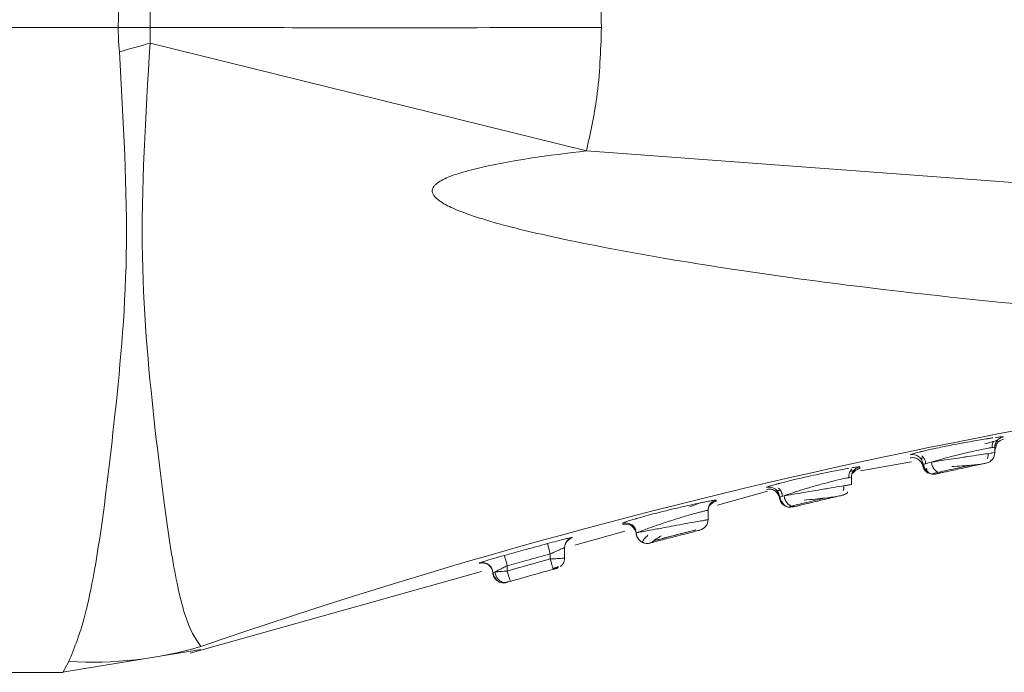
# Model space of a CAD drawing. Header units: millimetres. Extents: x -456 to 1924, y -71 to 431.
# Tile 9 of 45: x -211.3 to -197.57, y 153.48 to 162.59. Entities that reach past the tile are written whole.
import ezdxf

# ---------------------------------------------------------------- set-up
doc = ezdxf.new("R2010")
doc.units = ezdxf.units.MM

# ---------------------------------------------------------------- blocks, each defined once
blk = doc.blocks.new('Drawing View2')
at = {"color": 7, "linetype": 'Continuous', "lineweight": 18}
for p, q in [((-881.51, -9), (-866.136, -9)), ((-865.692, -9.219), (-859.605, -10.722)), ((-844.41, -11.845), (-859.605, -10.722)), ((-854.006, -14.738), (-853.966, -14.732)), ((-853.876, -14.798), (-853.91, -14.897)), ((-853.901, -14.809), (-853.896, -14.808)), ((-853.787, -14.712), (-853.787, -14.712)), ((-854.959, -14.925), (-854.913, -14.913)), ((-853.91, -14.86), (-853.91, -14.933)), ((-855.785, -15.188), (-855.072, -15.063)), ((-853.966, -15.05), (-853.964, -15.033)), ((-855.902, -15.229), (-855.876, -15.205)), ((-854.773, -15.224), (-854.698, -15.208)), ((-855.91, -15.278), (-855.91, -15.379)), ((-857.779, -15.666), (-857.079, -15.469)), ((-855.963, -15.493), (-855.963, -15.479)), ((-857.91, -15.742), (-857.91, -15.869)), ((-857.902, -15.694), (-857.878, -15.664)), ((-856.8, -15.691), (-856.79, -15.693)), ((-856.776, -15.69), (-856.735, -15.681)), ((-856.746, -15.68), (-856.719, -15.673)), ((-856.743, -15.679), (-856.736, -15.68)), ((-856.722, -15.683), (-856.717, -15.683)), ((-859.097, -15.917), (-859.097, -15.935)), ((-859.769, -16.225), (-859.071, -16.029)), ((-860.149, -16.203), (-860.11, -16.348)), ((-859.902, -16.214), (-859.879, -16.174)), ((-859.91, -16.261), (-859.91, -16.403)), ((-861.078, -16.465), (-861.101, -16.474)), ((-861.101, -16.474), (-861.101, -16.478)), ((-860.11, -16.348), (-860.11, -16.417)), ((-865.134, -17.733), (-861.069, -16.591)), ((-860.915, -16.58), (-860.91, -16.609)), ((-860.91, -16.609), (-860.908, -16.63)), ((-860.71, -16.512), (-860.71, -16.587)), ((-860.032, -16.551), (-860.026, -16.55)), ((-860.779, -16.748), (-860.764, -16.744)), ((-860.671, -16.724), (-860.669, -16.731)), ((-866.942, -18), (-864.985, -17.683)), ((-866.91, -18), (-866.825, -17.848)), ((-881.51, -18), (-866.91, -18))]:
    blk.add_line(p, q, dxfattribs=at)
at = {"color": 7, "linetype": 'Continuous', "lineweight": 18, "flags": 128}
for points in [[(-857.902, -15.694), (-857.908, -15.717), (-857.91, -15.742)], [(-856.79, -15.693), (-856.79, -15.693), (-856.758, -15.696), (-856.725, -15.692)], [(-860.75, -16.367), (-860.749, -16.371), (-860.747, -16.379), (-860.743, -16.393), (-860.738, -16.411), (-860.732, -16.433), (-860.725, -16.457), (-860.718, -16.484), (-860.71, -16.512)], [(-860.8, -16.746), (-860.786, -16.749), (-860.783, -16.749)], [(-860.783, -16.749), (-860.752, -16.751), (-860.719, -16.745)]]:
    blk.add_lwpolyline(points, dxfattribs=at)
at = {"color": 7, "linetype": 'Continuous', "lineweight": 18}
for centre, radius, start, end in [((-910.271, 149.805), 165.154, 285.50503, 285.65978), ((-838.951, -92.858), 79.595, 93.93236, 109.08957), ((-853.76, -14.86), 0.15, 139.6318, 179.9993), ((-855.06, -15.111), 0.15, 5.1451, 101.3663), ((-854.06, -14.933), 0.15, 282.0074, 360), ((-854.761, -15.084), 0.15, 185.1215, 282.4167), ((-855.76, -15.278), 0.15, 138.6097, 179.999), ((-857.06, -15.564), 0.15, 3.5045, 102.8521), ((-856.06, -15.379), 0.15, 283.1798, 310.635), ((-856.761, -15.546), 0.15, 183.4844, 239.025), ((-859.06, -16.063), 0.15, 2.1491, 104.2976), ((-858.06, -15.869), 0.15, 284.3579, 360), ((-859.76, -16.261), 0.15, 104.9021, 179.9979), ((-861.06, -16.618), 0.15, 14.7595, 105.8046), ((-833.225, -112.891), 100.15, 105.5719, 105.92855), ((-833.225, -112.891), 100, 105.5719, 105.92855), ((-866.503, -12.426), 5.432, 266.6009, 286.2568)]:
    blk.add_arc(centre, radius, start, end, dxfattribs=at)
for points, knots in [([(-859.605, -7.278), (-859.538, -7.595), (-859.418, -8.163), (-859.403, -8.743), (-859.396, -9)], [0, 0, 0, 0, 0.556738, 1, 1, 1, 1]), ([(-866.136, -9), (-866.136, -8.937), (-866.134, -8.824), (-866.125, -8.711), (-866.121, -8.661)], [0, 0, 0, 0, 0.558771, 1, 1, 1, 1]), ([(-865.692, -9), (-865.692, -8.959), (-865.692, -8.886), (-865.692, -8.813), (-865.692, -8.781)], [0, 0, 0, 0, 0.5627197, 1, 1, 1, 1]), ([(-866.121, -9.339), (-866.126, -9.276), (-866.135, -9.163), (-866.136, -9.05), (-866.136, -9)], [0, 0, 0, 0, 0.561067, 1, 1, 1, 1]), ([(-866.136, -9), (-866.053, -9), (-865.905, -9), (-865.757, -9), (-865.692, -9)], [0, 0, 0, 0, 0.559994, 1, 1, 1, 1]), ([(-865.692, -9.219), (-865.692, -9.178), (-865.692, -9.105), (-865.692, -9.032), (-865.692, -9)], [0, 0, 0, 0, 0.5563326, 1, 1, 1, 1]), ([(-865.692, -9), (-864.517, -9.001), (-862.421, -9.004), (-860.32, -9.001), (-859.396, -9)], [0, 0, 0, 0, 0.560021, 1, 1, 1, 1]), ([(-859.396, -9), (-859.407, -9.327), (-859.427, -9.907), (-859.551, -10.474), (-859.605, -10.722)], [0, 0, 0, 0, 0.562892, 1, 1, 1, 1]), ([(-866.825, -17.848), (-866.745, -17.653), (-866.603, -17.308), (-866.387, -16.168), (-866.191, -14.551), (-865.955, -12.171), (-866.065, -10.303), (-866.121, -9.339)], [0, 0, 0, 0, 0.190009, 0.334651, 0.538338, 0.761528, 1, 1, 1, 1]), ([(-864.983, -17.64), (-865.06, -17.531), (-865.197, -17.337), (-865.419, -16.286), (-865.623, -14.666), (-865.873, -12.19), (-865.754, -10.233), (-865.692, -9.219)], [0, 0, 0, 0, 0.190168, 0.336226, 0.540876, 0.762003, 1, 1, 1, 1]), ([(-859.605, -10.722), (-860.131, -10.785), (-860.768, -10.863), (-861.448, -11.051), (-861.629, -11.128), (-861.706, -11.186), (-861.733, -11.215), (-861.749, -11.243), (-861.758, -11.274), (-861.754, -11.31), (-861.733, -11.349), (-861.695, -11.39), (-861.601, -11.461), (-861.403, -11.555), (-860.917, -11.725), (-859.947, -11.961), (-858.232, -12.284), (-855.872, -12.623), (-852.572, -12.975), (-848.719, -13.232), (-845.817, -13.281), (-844.41, -13.304)], [0, 0, 0, 0, 0.079633, 0.096416, 0.106506, 0.108989, 0.110947, 0.112535, 0.113904, 0.115836, 0.117972, 0.120667, 0.124353, 0.135955, 0.15357, 0.20236, 0.286651, 0.417176, 0.562519, 0.787792, 1, 1, 1, 1]), ([(-853.935, -14.727), (-853.952, -14.73), (-854.021, -14.74), (-854.159, -14.763), (-854.329, -14.793), (-854.501, -14.825), (-854.677, -14.861), (-854.818, -14.891), (-854.89, -14.908), (-854.92, -14.915), (-854.928, -14.917), (-854.93, -14.917), (-854.94, -14.92), (-854.947, -14.922), (-854.953, -14.923)], [0, 0, 0, 0, 0.069359, 0.275402, 0.393198, 0.5205, 0.710855, 0.848164, 0.932221, 0.954215, 0.960193, 0.961927, 0.962824, 1, 1, 1, 1]), ([(-854.049, -14.812), (-854.024, -14.805), (-853.974, -14.791), (-853.92, -14.776), (-853.882, -14.765), (-853.876, -14.763), (-853.873, -14.761)], [0, 0, 0, 0, 0.245837, 0.494457, 0.745802, 1, 1, 1, 1]), ([(-853.948, -14.863), (-853.947, -14.851), (-853.947, -14.827), (-853.938, -14.798), (-853.929, -14.783), (-853.926, -14.778)], [0, 0, 0, 0, 0.400926, 0.782959, 1, 1, 1, 1]), ([(-853.948, -14.863), (-853.947, -14.851), (-853.947, -14.827), (-853.938, -14.798), (-853.929, -14.783), (-853.926, -14.778)], [0, 0, 0, 0, 0.400848, 0.782809, 1, 1, 1, 1]), ([(-853.926, -14.778), (-853.925, -14.777), (-853.905, -14.772), (-853.885, -14.766), (-853.878, -14.763), (-853.875, -14.762)], [0, 0, 0, 0, 0.025992, 0.534675, 1, 1, 1, 1]), ([(-853.787, -14.712), (-853.804, -14.717), (-853.837, -14.727), (-853.878, -14.762), (-853.905, -14.808), (-853.908, -14.843), (-853.91, -14.86)], [0, 0, 0, 0, 0.242329, 0.4999999, 0.7576709, 1, 1, 1, 1]), ([(-853.787, -14.712), (-853.79, -14.712), (-853.795, -14.71), (-853.834, -14.714), (-853.879, -14.72), (-853.902, -14.723)], [0, 0, 0, 0, 0.328596, 0.661875, 1, 1, 1, 1]), ([(-853.876, -14.799), (-853.863, -14.786), (-853.838, -14.761), (-853.804, -14.752), (-853.787, -14.747)], [0, 0, 0, 0, 0.515653, 1, 1, 1, 1]), ([(-854.953, -14.923), (-854.992, -14.933), (-855.072, -14.953), (-855.084, -14.96), (-855.09, -14.964)], [0, 0, 0, 0, 0.482738, 1, 1, 1, 1]), ([(-853.952, -14.863), (-853.966, -14.865), (-854, -14.87), (-854.101, -14.89), (-854.228, -14.917), (-854.382, -14.954), (-854.544, -14.994), (-854.693, -15.035), (-854.763, -15.057), (-854.793, -15.066)], [0, 0, 0, 0, 0.104794, 0.247002, 0.402146, 0.526509, 0.706633, 0.875352, 1, 1, 1, 1]), ([(-854.793, -15.066), (-854.766, -15.062), (-854.71, -15.053), (-854.593, -15.035), (-854.467, -15.016), (-854.362, -15), (-854.251, -14.983), (-854.129, -14.965), (-854.007, -14.947), (-853.926, -14.935), (-853.915, -14.933), (-853.91, -14.933)], [0, 0, 0, 0, 0.094141, 0.200375, 0.323982, 0.409646, 0.458094, 0.604791, 0.729109, 0.867138, 1, 1, 1, 1]), ([(-854.014, -15.022), (-854.011, -15.013), (-854.004, -14.995), (-854.001, -14.969), (-854.002, -14.953), (-854.002, -14.947)], [0, 0, 0, 0, 0.368776, 0.772891, 1, 1, 1, 1]), ([(-853.91, -14.86), (-853.912, -14.858), (-853.914, -14.857), (-853.945, -14.862), (-853.952, -14.863)], [0, 0, 0, 0, 0.7750827, 1, 1, 1, 1]), ([(-853.91, -14.892), (-853.91, -14.893), (-853.91, -14.904), (-853.91, -14.881), (-853.91, -14.86)], [0, 0, 0, 0, 0.0821469, 1, 1, 1, 1]), ([(-855.092, -15.006), (-855.08, -15.005), (-855.058, -15.001), (-855.016, -15.007), (-854.968, -15.029), (-854.934, -15.067), (-854.916, -15.106), (-854.912, -15.129), (-854.911, -15.14)], [0, 0, 0, 0, 0.136954, 0.267626, 0.5, 0.732374, 0.863046, 1, 1, 1, 1]), ([(-854.948, -15.011), (-854.944, -15.011), (-854.938, -15.012), (-854.919, -15.01), (-854.902, -15.008), (-854.901, -15.008)], [0, 0, 0, 0, 0.469335, 0.984693, 1, 1, 1, 1]), ([(-854.927, -14.977), (-854.92, -14.984), (-854.906, -14.998), (-854.889, -15.026), (-854.876, -15.058), (-854.874, -15.082), (-854.873, -15.095)], [0, 0, 0, 0, 0.221191, 0.464098, 0.72557, 1, 1, 1, 1]), ([(-854.911, -15.098), (-854.906, -15.096), (-854.896, -15.091), (-854.829, -15.075), (-854.793, -15.066)], [0, 0, 0, 0, 0.457521, 1, 1, 1, 1]), ([(-854.911, -15.098), (-854.909, -15.107), (-854.906, -15.127), (-854.894, -15.156), (-854.875, -15.183), (-854.851, -15.206), (-854.822, -15.223), (-854.802, -15.228), (-854.792, -15.231)], [0, 0, 0, 0, 0.1533192, 0.3174353, 0.4896303, 0.6661687, 0.8427073, 1, 1, 1, 1]), ([(-854.903, -15.089), (-854.902, -15.101), (-854.899, -15.124), (-854.886, -15.156), (-854.867, -15.182), (-854.852, -15.196), (-854.845, -15.202)], [0, 0, 0, 0, 0.274021, 0.535227, 0.778241, 1, 1, 1, 1]), ([(-854.793, -15.066), (-854.791, -15.078), (-854.788, -15.101), (-854.776, -15.132), (-854.76, -15.159), (-854.742, -15.18), (-854.722, -15.197), (-854.699, -15.209), (-854.672, -15.216), (-854.655, -15.214), (-854.646, -15.213)], [0, 0, 0, 0, 0.136997, 0.267542, 0.389037, 0.500005, 0.61097, 0.732462, 0.863004, 1, 1, 1, 1]), ([(-854.646, -15.213), (-854.628, -15.209), (-854.588, -15.2), (-854.506, -15.182), (-854.405, -15.16), (-854.292, -15.136), (-854.185, -15.113), (-854.099, -15.094), (-854.04, -15.082), (-854.033, -15.08), (-854.029, -15.079)], [0, 0, 0, 0, 0.092597, 0.200743, 0.324828, 0.459097, 0.595238, 0.730406, 0.865756, 1, 1, 1, 1]), ([(-854.511, -15.129), (-854.463, -15.125), (-854.369, -15.119), (-854.241, -15.109), (-854.142, -15.101), (-854.11, -15.096), (-854.094, -15.093)], [0, 0, 0, 0, 0.271072, 0.530108, 0.774066, 1, 1, 1, 1]), ([(-855.949, -15.153), (-855.963, -15.155), (-856.027, -15.166), (-856.161, -15.192), (-856.331, -15.226), (-856.5, -15.263), (-856.672, -15.302), (-856.811, -15.336), (-856.885, -15.355), (-856.919, -15.364), (-856.942, -15.37), (-856.953, -15.373), (-856.961, -15.375)], [0, 0, 0, 0, 0.054928, 0.260672, 0.379643, 0.509001, 0.692061, 0.827169, 0.914181, 0.939602, 0.952932, 1, 1, 1, 1]), ([(-855.948, -15.283), (-855.948, -15.271), (-855.947, -15.247), (-855.937, -15.213), (-855.922, -15.186), (-855.908, -15.172), (-855.902, -15.165)], [0, 0, 0, 0, 0.274666, 0.536296, 0.779137, 1, 1, 1, 1]), ([(-855.948, -15.283), (-855.948, -15.271), (-855.947, -15.247), (-855.939, -15.217), (-855.929, -15.202), (-855.926, -15.196)], [0, 0, 0, 0, 0.398564, 0.778216, 1, 1, 1, 1]), ([(-855.926, -15.196), (-855.925, -15.196), (-855.905, -15.189), (-855.883, -15.183), (-855.876, -15.18), (-855.873, -15.178)], [0, 0, 0, 0, 0.029257, 0.536208, 1, 1, 1, 1]), ([(-855.926, -15.196), (-855.925, -15.196), (-855.905, -15.189), (-855.883, -15.183), (-855.876, -15.18), (-855.873, -15.178)], [0, 0, 0, 0, 0.02947, 0.536104, 1, 1, 1, 1]), ([(-855.791, -15.131), (-855.794, -15.131), (-855.799, -15.129), (-855.837, -15.134), (-855.882, -15.141), (-855.905, -15.145)], [0, 0, 0, 0, 0.3274556, 0.6607343, 1, 1, 1, 1]), ([(-855.791, -15.131), (-855.807, -15.136), (-855.84, -15.146), (-855.878, -15.182), (-855.899, -15.212), (-855.902, -15.229), (-855.902, -15.229)], [0, 0, 0, 0, 0.320102, 0.659689, 0.999277, 1, 1, 1, 1]), ([(-855.877, -15.207), (-855.864, -15.194), (-855.84, -15.169), (-855.807, -15.159), (-855.791, -15.154)], [0, 0, 0, 0, 0.515082, 1, 1, 1, 1]), ([(-855.792, -15.152), (-855.792, -15.153), (-855.792, -15.161), (-855.791, -15.145), (-855.791, -15.131)], [0, 0, 0, 0, 0.068761, 1, 1, 1, 1]), ([(-854.914, -15.118), (-854.911, -15.127), (-854.906, -15.147), (-854.89, -15.175), (-854.868, -15.2), (-854.849, -15.212), (-854.839, -15.218)], [0, 0, 0, 0, 0.229725, 0.475987, 0.734654, 1, 1, 1, 1]), ([(-854.861, -15.151), (-854.858, -15.17), (-854.853, -15.197), (-854.828, -15.219), (-854.808, -15.226), (-854.798, -15.23)], [0, 0, 0, 0, 0.512426, 0.756321, 1, 1, 1, 1]), ([(-854.79, -15.231), (-854.79, -15.232), (-854.779, -15.235), (-854.758, -15.235), (-854.739, -15.232), (-854.729, -15.231)], [0, 0, 0, 0, 0.008555, 0.521138, 1, 1, 1, 1]), ([(-854.735, -15.232), (-854.735, -15.232), (-854.737, -15.233), (-854.733, -15.232), (-854.729, -15.231)], [0, 0, 0, 0, 0.123301, 1, 1, 1, 1]), ([(-854.717, -15.228), (-854.714, -15.227), (-854.706, -15.226), (-854.67, -15.218), (-854.646, -15.213)], [0, 0, 0, 0, 0.341787, 1, 1, 1, 1]), ([(-854.703, -15.209), (-854.673, -15.202), (-854.613, -15.189), (-854.494, -15.163), (-854.366, -15.135), (-854.283, -15.118), (-854.242, -15.109)], [0, 0, 0, 0, 0.2502984, 0.5002825, 0.7501189, 1, 1, 1, 1]), ([(-856.961, -15.375), (-856.998, -15.386), (-857.076, -15.407), (-857.087, -15.414), (-857.093, -15.418)], [0, 0, 0, 0, 0.469978, 1, 1, 1, 1]), ([(-855.952, -15.283), (-855.971, -15.286), (-856.012, -15.294), (-856.132, -15.323), (-856.287, -15.362), (-856.459, -15.41), (-856.622, -15.459), (-856.76, -15.504), (-856.82, -15.525), (-856.848, -15.535)], [0, 0, 0, 0, 0.116973, 0.256695, 0.413478, 0.565732, 0.716151, 0.867733, 1, 1, 1, 1]), ([(-856.848, -15.535), (-856.828, -15.532), (-856.785, -15.525), (-856.684, -15.508), (-856.543, -15.484), (-856.369, -15.455), (-856.189, -15.425), (-856.037, -15.4), (-855.931, -15.383), (-855.917, -15.38), (-855.91, -15.379)], [0, 0, 0, 0, 0.0825, 0.181793, 0.299657, 0.434093, 0.575769, 0.717, 0.858821, 1, 1, 1, 1]), ([(-855.91, -15.379), (-855.912, -15.38), (-855.916, -15.38), (-855.954, -15.387), (-855.989, -15.392), (-856.017, -15.397), (-856.018, -15.397)], [0, 0, 0, 0, 0.31475, 0.641197, 0.97969, 1, 1, 1, 1]), ([(-855.91, -15.278), (-855.912, -15.277), (-855.914, -15.275), (-855.946, -15.282), (-855.952, -15.283)], [0, 0, 0, 0, 0.834748, 1, 1, 1, 1]), ([(-855.91, -15.299), (-855.91, -15.3), (-855.91, -15.307), (-855.91, -15.292), (-855.91, -15.278)], [0, 0, 0, 0, 0.073676, 1, 1, 1, 1]), ([(-857.096, -15.446), (-857.084, -15.444), (-857.06, -15.44), (-857.026, -15.444), (-856.996, -15.455), (-856.97, -15.47), (-856.948, -15.491), (-856.929, -15.517), (-856.915, -15.548), (-856.912, -15.572), (-856.91, -15.584)], [0, 0, 0, 0, 0.136997, 0.267594, 0.389104, 0.5, 0.610896, 0.732407, 0.863003, 1, 1, 1, 1]), ([(-856.951, -15.461), (-856.947, -15.461), (-856.94, -15.463), (-856.921, -15.461), (-856.903, -15.458), (-856.903, -15.458)], [0, 0, 0, 0, 0.469318, 0.984542, 1, 1, 1, 1]), ([(-856.929, -15.428), (-856.922, -15.435), (-856.907, -15.449), (-856.889, -15.477), (-856.876, -15.51), (-856.873, -15.534), (-856.872, -15.547)], [0, 0, 0, 0, 0.220725, 0.463543, 0.725232, 1, 1, 1, 1]), ([(-856.024, -15.468), (-856.021, -15.459), (-856.016, -15.44), (-856.013, -15.416), (-856.015, -15.401), (-856.016, -15.397)], [0, 0, 0, 0, 0.400908, 0.841474, 1, 1, 1, 1]), ([(-857.795, -15.596), (-857.797, -15.595), (-857.802, -15.594), (-857.841, -15.6), (-857.902, -15.611), (-858.01, -15.633), (-858.156, -15.664), (-858.324, -15.703), (-858.49, -15.742), (-858.66, -15.785), (-858.799, -15.823), (-858.874, -15.844), (-858.909, -15.854), (-858.951, -15.866), (-859.005, -15.883), (-859.078, -15.906), (-859.089, -15.913), (-859.097, -15.917)], [0, 0, 0, 0, 0.060747, 0.122593, 0.185575, 0.249635, 0.368452, 0.436493, 0.510081, 0.614537, 0.69179, 0.741759, 0.75649, 0.764365, 0.829929, 0.891129, 1, 1, 1, 1]), ([(-857.961, -15.624), (-857.965, -15.624), (-858.028, -15.635), (-858.098, -15.663), (-858.164, -15.689)], [0, 0, 0, 0, 0.053911, 1, 1, 1, 1]), ([(-857.795, -15.596), (-857.81, -15.601), (-857.842, -15.612), (-857.88, -15.647), (-857.905, -15.692), (-857.908, -15.725), (-857.91, -15.742)], [0, 0, 0, 0, 0.24289, 0.5, 0.75711, 1, 1, 1, 1]), ([(-857.878, -15.664), (-857.866, -15.652), (-857.842, -15.627), (-857.81, -15.616), (-857.794, -15.611)], [0, 0, 0, 0, 0.5145434, 1, 1, 1, 1]), ([(-857.795, -15.61), (-857.795, -15.611), (-857.795, -15.616), (-857.795, -15.605), (-857.795, -15.596)], [0, 0, 0, 0, 0.081536, 1, 1, 1, 1]), ([(-856.913, -15.554), (-856.912, -15.565), (-856.91, -15.585), (-856.898, -15.616), (-856.879, -15.645), (-856.861, -15.66), (-856.852, -15.667)], [0, 0, 0, 0, 0.228533, 0.47452, 0.733693, 1, 1, 1, 1]), ([(-856.91, -15.555), (-856.907, -15.554), (-856.902, -15.551), (-856.866, -15.541), (-856.848, -15.535)], [0, 0, 0, 0, 0.500909, 1, 1, 1, 1]), ([(-856.91, -15.555), (-856.909, -15.565), (-856.907, -15.586), (-856.895, -15.616), (-856.876, -15.644), (-856.857, -15.663), (-856.843, -15.671), (-856.84, -15.672)], [0, 0, 0, 0, 0.210356, 0.43643, 0.674349, 0.918664, 1, 1, 1, 1]), ([(-856.906, -15.548), (-856.906, -15.558), (-856.904, -15.58), (-856.892, -15.611), (-856.874, -15.641), (-856.857, -15.656), (-856.848, -15.664)], [0, 0, 0, 0, 0.227777, 0.473587, 0.733082, 1, 1, 1, 1]), ([(-856.906, -15.553), (-856.905, -15.562), (-856.905, -15.573), (-856.901, -15.584), (-856.9, -15.587)], [0, 0, 0, 0, 0.745975, 1, 1, 1, 1]), ([(-856.88, -15.607), (-856.876, -15.618), (-856.87, -15.639), (-856.849, -15.665), (-856.822, -15.685), (-856.799, -15.691), (-856.788, -15.694)], [0, 0, 0, 0, 0.2548209, 0.5101069, 0.760244, 1, 1, 1, 1]), ([(-856.848, -15.535), (-856.846, -15.548), (-856.843, -15.571), (-856.83, -15.604), (-856.813, -15.63), (-856.793, -15.652), (-856.77, -15.668), (-856.753, -15.677), (-856.743, -15.679), (-856.743, -15.679)], [0, 0, 0, 0, 0.187481, 0.366005, 0.53183, 0.682864, 0.833902, 0.999731, 1, 1, 1, 1]), ([(-856.743, -15.679), (-856.717, -15.673), (-856.664, -15.66), (-856.544, -15.631), (-856.41, -15.599), (-856.32, -15.578), (-856.275, -15.567)], [0, 0, 0, 0, 0.25054, 0.500588, 0.75032, 1, 1, 1, 1]), ([(-856.681, -15.681), (-856.667, -15.678), (-856.637, -15.671), (-856.566, -15.654), (-856.468, -15.63), (-856.347, -15.601), (-856.221, -15.571), (-856.115, -15.546), (-856.04, -15.529), (-856.031, -15.527), (-856.026, -15.525)], [0, 0, 0, 0, 0.082105, 0.181397, 0.299616, 0.434732, 0.577065, 0.718462, 0.859791, 1, 1, 1, 1]), ([(-856.568, -15.597), (-856.517, -15.592), (-856.418, -15.583), (-856.275, -15.567), (-856.16, -15.554), (-856.12, -15.547), (-856.101, -15.543)], [0, 0, 0, 0, 0.271532, 0.530754, 0.77462, 1, 1, 1, 1]), ([(-857.91, -15.742), (-857.912, -15.741), (-857.915, -15.74), (-857.945, -15.746), (-857.992, -15.757), (-858.056, -15.773), (-858.109, -15.788), (-858.135, -15.795)], [0, 0, 0, 0, 0.194381, 0.392042, 0.59361, 0.799673, 1, 1, 1, 1]), ([(-857.91, -15.756), (-857.91, -15.756), (-857.91, -15.762), (-857.91, -15.751), (-857.91, -15.742)], [0, 0, 0, 0, 0.082199, 1, 1, 1, 1]), ([(-856.736, -15.68), (-856.728, -15.682), (-856.71, -15.686), (-856.692, -15.683), (-856.681, -15.681)], [0, 0, 0, 0, 0.417247, 1, 1, 1, 1]), ([(-856.719, -15.69), (-856.717, -15.69), (-856.713, -15.689), (-856.694, -15.684), (-856.681, -15.681)], [0, 0, 0, 0, 0.353373, 1, 1, 1, 1]), ([(-859.099, -15.936), (-859.089, -15.934), (-859.068, -15.93), (-859.035, -15.932), (-859.001, -15.942), (-858.97, -15.96), (-858.944, -15.985), (-858.925, -16.014), (-858.913, -16.045), (-858.911, -16.067), (-858.91, -16.077)], [0, 0, 0, 0, 0.113819, 0.236706, 0.36648, 0.499995, 0.633511, 0.763288, 0.886178, 1, 1, 1, 1]), ([(-858.135, -15.795), (-858.166, -15.804), (-858.255, -15.829), (-858.43, -15.883), (-858.559, -15.926), (-858.623, -15.948)], [0, 0, 0, 0, 0.202469, 0.602877, 1, 1, 1, 1]), ([(-858.419, -15.961), (-858.368, -15.952), (-858.28, -15.936), (-858.155, -15.913), (-858.051, -15.895), (-857.969, -15.88), (-857.919, -15.871), (-857.913, -15.87), (-857.91, -15.869)], [0, 0, 0, 0, 0.193742, 0.332723, 0.513138, 0.684331, 0.84653, 1, 1, 1, 1]), ([(-857.91, -15.869), (-857.911, -15.87), (-857.915, -15.87), (-857.939, -15.875), (-857.951, -15.877)], [0, 0, 0, 0, 0.488051, 1, 1, 1, 1]), ([(-858.91, -16.057), (-858.908, -16.056), (-858.905, -16.055), (-858.874, -16.043), (-858.868, -16.04)], [0, 0, 0, 0, 0.795911, 1, 1, 1, 1]), ([(-858.869, -16.044), (-858.878, -16.045), (-858.905, -16.049), (-858.908, -16.054), (-858.91, -16.057)], [0, 0, 0, 0, 0.323403, 1, 1, 1, 1]), ([(-858.91, -16.057), (-858.909, -16.069), (-858.906, -16.093), (-858.892, -16.125), (-858.873, -16.152), (-858.85, -16.172), (-858.824, -16.188), (-858.802, -16.197), (-858.788, -16.198), (-858.785, -16.198)], [0, 0, 0, 0, 0.180011, 0.350823, 0.508937, 0.65257, 0.798308, 0.958432, 1, 1, 1, 1]), ([(-858.91, -16.057), (-858.909, -16.067), (-858.907, -16.088), (-858.895, -16.119), (-858.876, -16.149), (-858.85, -16.173), (-858.823, -16.189), (-858.804, -16.194), (-858.797, -16.196)], [0, 0, 0, 0, 0.158863, 0.33024, 0.511105, 0.697114, 0.883117, 1, 1, 1, 1]), ([(-858.623, -15.948), (-858.677, -15.967), (-858.784, -16.004), (-858.856, -16.036), (-858.879, -16.045), (-858.881, -16.046)], [0, 0, 0, 0, 0.491742, 0.96, 1, 1, 1, 1]), ([(-858.881, -16.046), (-858.877, -16.045), (-858.854, -16.041), (-858.816, -16.034), (-858.784, -16.028)], [0, 0, 0, 0, 0.17403, 1, 1, 1, 1]), ([(-858.784, -16.028), (-858.74, -16.02), (-858.672, -16.008), (-858.543, -15.984), (-858.464, -15.97), (-858.419, -15.961)], [0, 0, 0, 0, 0.425752, 0.66603, 1, 1, 1, 1]), ([(-858.722, -16.196), (-858.721, -16.196), (-858.718, -16.195), (-858.693, -16.189), (-858.644, -16.176), (-858.565, -16.155), (-858.46, -16.128), (-858.33, -16.094), (-858.213, -16.064), (-858.126, -16.041), (-858.068, -16.026), (-858.03, -16.017), (-858.025, -16.015), (-858.023, -16.015)], [0, 0, 0, 0, 0.058055, 0.128833, 0.221266, 0.309063, 0.41483, 0.536314, 0.663474, 0.747859, 0.832233, 0.916537, 1, 1, 1, 1]), ([(-858.674, -16.165), (-858.631, -16.154), (-858.545, -16.132), (-858.381, -16.089), (-858.216, -16.046), (-858.129, -16.024), (-858.085, -16.012)], [0, 0, 0, 0, 0.250317, 0.50013, 0.749884, 1, 1, 1, 1]), ([(-858.673, -16.165), (-858.629, -16.154), (-858.542, -16.131), (-858.377, -16.088), (-858.212, -16.045), (-858.125, -16.023), (-858.081, -16.012)], [0, 0, 0, 0, 0.250111, 0.499857, 0.74968, 1, 1, 1, 1]), ([(-860.149, -16.203), (-860.262, -16.233), (-860.462, -16.288), (-860.662, -16.343), (-860.75, -16.367)], [0, 0, 0, 0, 0.561946, 1, 1, 1, 1]), ([(-859.799, -16.116), (-859.8, -16.116), (-859.804, -16.116), (-859.837, -16.123), (-859.904, -16.139), (-860.013, -16.167), (-860.105, -16.191), (-860.149, -16.203)], [0, 0, 0, 0, 0.146576, 0.301423, 0.488003, 0.755766, 1, 1, 1, 1]), ([(-859.879, -16.174), (-859.867, -16.161), (-859.845, -16.136), (-859.813, -16.125), (-859.798, -16.12)], [0, 0, 0, 0, 0.5139759, 1, 1, 1, 1]), ([(-859.799, -16.119), (-859.799, -16.12), (-859.799, -16.121), (-859.799, -16.118), (-859.799, -16.116)], [0, 0, 0, 0, 0.136622, 1, 1, 1, 1]), ([(-858.748, -16.086), (-858.764, -16.101), (-858.796, -16.131), (-858.82, -16.163), (-858.823, -16.186), (-858.804, -16.194), (-858.794, -16.197)], [0, 0, 0, 0, 0.262674, 0.517113, 0.763154, 1, 1, 1, 1]), ([(-858.785, -16.198), (-858.776, -16.2), (-858.755, -16.203), (-858.734, -16.199), (-858.722, -16.196)], [0, 0, 0, 0, 0.419625, 1, 1, 1, 1]), ([(-858.693, -16.187), (-858.694, -16.186), (-858.695, -16.185), (-858.673, -16.166), (-858.631, -16.136), (-858.587, -16.109), (-858.565, -16.096)], [0, 0, 0, 0, 0.146426, 0.418431, 0.704233, 1, 1, 1, 1]), ([(-859.91, -16.261), (-859.912, -16.261), (-859.917, -16.262), (-859.954, -16.277), (-860.004, -16.299), (-860.059, -16.324), (-860.092, -16.339), (-860.11, -16.348)], [0, 0, 0, 0, 0.201947, 0.413133, 0.666685, 0.823407, 1, 1, 1, 1]), ([(-859.91, -16.264), (-859.91, -16.265), (-859.91, -16.266), (-859.91, -16.263), (-859.91, -16.261)], [0, 0, 0, 0, 0.137826, 1, 1, 1, 1]), ([(-861.102, -16.479), (-861.092, -16.477), (-861.071, -16.472), (-861.038, -16.473), (-861.004, -16.482), (-860.972, -16.5), (-860.945, -16.524), (-860.926, -16.553), (-860.914, -16.584), (-860.911, -16.606), (-860.91, -16.616)], [0, 0, 0, 0, 0.113729, 0.236596, 0.366411, 0.5, 0.633589, 0.763404, 0.886271, 1, 1, 1, 1]), ([(-860.75, -16.367), (-860.802, -16.382), (-860.903, -16.41), (-861.02, -16.446), (-861.061, -16.459), (-861.078, -16.465)], [0, 0, 0, 0, 0.372647, 0.73306, 1, 1, 1, 1]), ([(-860.11, -16.348), (-860.222, -16.378), (-860.423, -16.432), (-860.622, -16.487), (-860.71, -16.512)], [0, 0, 0, 0, 0.561944, 1, 1, 1, 1]), ([(-859.91, -16.403), (-859.912, -16.42), (-859.915, -16.452), (-859.938, -16.496), (-859.962, -16.516), (-859.974, -16.525)], [0, 0, 0, 0, 0.34058, 0.68116, 1, 1, 1, 1]), ([(-860.911, -16.608), (-860.91, -16.618), (-860.907, -16.64), (-860.895, -16.671), (-860.875, -16.701), (-860.857, -16.716), (-860.848, -16.724)], [0, 0, 0, 0, 0.2273775, 0.4731048, 0.7327761, 1, 1, 1, 1]), ([(-860.91, -16.609), (-860.909, -16.609), (-860.905, -16.607), (-860.887, -16.601), (-860.879, -16.599)], [0, 0, 0, 0, 0.542921, 1, 1, 1, 1]), ([(-860.91, -16.609), (-860.909, -16.62), (-860.907, -16.641), (-860.894, -16.672), (-860.874, -16.7), (-860.857, -16.718), (-860.846, -16.724), (-860.845, -16.724)], [0, 0, 0, 0, 0.224166, 0.466012, 0.721268, 0.9838, 1, 1, 1, 1]), ([(-860.908, -16.606), (-860.907, -16.616), (-860.905, -16.637), (-860.893, -16.669), (-860.874, -16.699), (-860.856, -16.714), (-860.846, -16.722)], [0, 0, 0, 0, 0.227072, 0.472713, 0.732507, 1, 1, 1, 1]), ([(-860.71, -16.512), (-860.729, -16.521), (-860.767, -16.54), (-860.829, -16.571), (-860.86, -16.588), (-860.879, -16.599)], [0, 0, 0, 0, 0.291381, 0.579711, 1, 1, 1, 1]), ([(-860.879, -16.599), (-860.878, -16.609), (-860.875, -16.63), (-860.863, -16.661), (-860.846, -16.691), (-860.822, -16.716), (-860.795, -16.735), (-860.765, -16.745), (-860.737, -16.748), (-860.719, -16.745), (-860.711, -16.743)], [0, 0, 0, 0, 0.113772, 0.23665, 0.366446, 0.5, 0.633555, 0.763351, 0.886228, 1, 1, 1, 1]), ([(-860.71, -16.587), (-860.705, -16.606), (-860.694, -16.643), (-860.68, -16.69), (-860.672, -16.719), (-860.671, -16.723), (-860.671, -16.724)], [0, 0, 0, 0, 0.296344, 0.592688, 0.889032, 1, 1, 1, 1]), ([(-860.07, -16.562), (-860.066, -16.561), (-860.058, -16.559), (-860.047, -16.555), (-860.038, -16.553), (-860.033, -16.552), (-860.032, -16.551)], [0, 0, 0, 0, 0.292041, 0.584109, 0.876044, 1, 1, 1, 1]), ([(-860.067, -16.548), (-860.063, -16.547), (-860.052, -16.544), (-860.034, -16.538), (-860.013, -16.532), (-860.001, -16.528), (-859.995, -16.527)], [0, 0, 0, 0, 0.141872, 0.424258, 0.710144, 1, 1, 1, 1]), ([(-860.007, -16.544), (-860.007, -16.545), (-860.008, -16.545), (-860.012, -16.546), (-860.018, -16.547), (-860.023, -16.549), (-860.026, -16.55)], [0, 0, 0, 0, 0.244971, 0.496582, 0.748256, 1, 1, 1, 1]), ([(-860.004, -16.52), (-860.004, -16.52), (-859.999, -16.525), (-860, -16.531), (-860.003, -16.538), (-860.007, -16.541), (-860.009, -16.542)], [0, 0, 0, 0, 0.001079, 0.594522, 0.876698, 1, 1, 1, 1]), ([(-859.963, -16.517), (-859.957, -16.513), (-859.95, -16.507), (-859.949, -16.502), (-859.949, -16.502)], [0, 0, 0, 0, 0.893208, 1, 1, 1, 1]), ([(-860.886, -16.666), (-860.881, -16.677), (-860.872, -16.698), (-860.848, -16.723), (-860.818, -16.742), (-860.794, -16.747), (-860.782, -16.749)], [0, 0, 0, 0, 0.251486, 0.506831, 0.758636, 1, 1, 1, 1]), ([(-860.782, -16.749), (-860.771, -16.751), (-860.755, -16.752), (-860.739, -16.749), (-860.733, -16.748)], [0, 0, 0, 0, 0.6702788, 1, 1, 1, 1]), ([(-860.741, -16.748), (-860.737, -16.746), (-860.728, -16.744), (-860.709, -16.738), (-860.688, -16.732), (-860.672, -16.728), (-860.665, -16.726)], [0, 0, 0, 0, 0.251229, 0.501438, 0.750879, 1, 1, 1, 1]), ([(-860.718, -16.745), (-860.718, -16.745), (-860.717, -16.745), (-860.713, -16.744), (-860.711, -16.743)], [0, 0, 0, 0, 0.363127, 1, 1, 1, 1])]:
    blk.add_open_spline(points, degree=3, knots=knots, dxfattribs=at)
for points in [[(-860.11, -16.417), (-860.084, -16.416), (-860.031, -16.414), (-859.965, -16.41), (-859.919, -16.407), (-859.913, -16.405), (-859.91, -16.403)], [(-860.11, -16.417), (-860.105, -16.436), (-860.094, -16.474), (-860.081, -16.522), (-860.072, -16.555), (-860.07, -16.56), (-860.07, -16.562)], [(-860.879, -16.599), (-860.869, -16.598), (-860.849, -16.596), (-860.808, -16.593), (-860.76, -16.59), (-860.727, -16.588), (-860.71, -16.587)]]:
    blk.add_open_spline(points, degree=3, dxfattribs=at)

msp = doc.modelspace()

# ---------------------------------------------------------------- block references
at = {"color": 7, "linetype": 'Continuous', "lineweight": 18}
msp.add_blockref('Drawing View2', (656.209, 171.483), dxfattribs=at)

doc.saveas('drawing.dxf')
